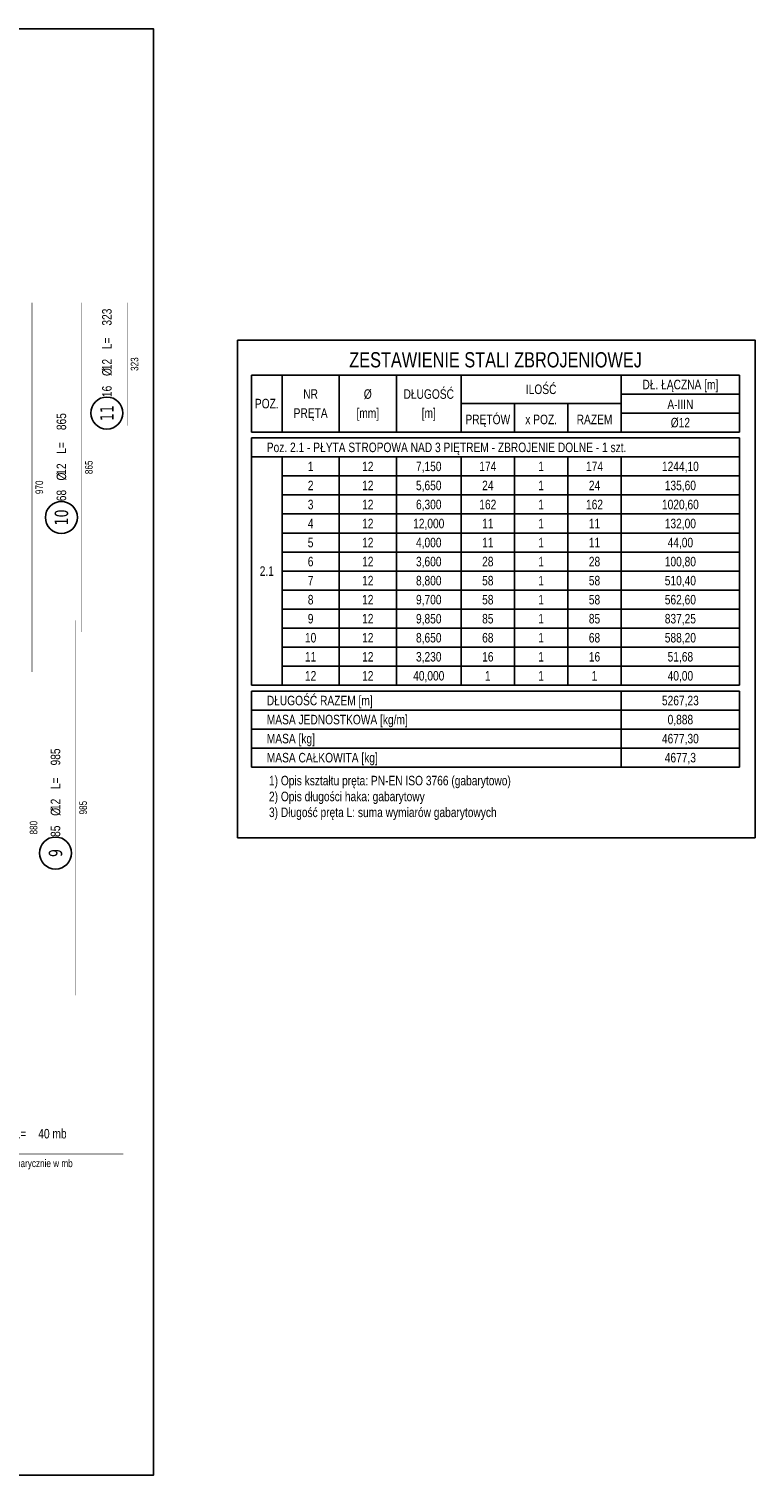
# Model space of a CAD drawing. Header units: millimetres. Extents: x 7622 to 13136, y -11868 to -7450.
# Tile 19 of 19: x 11231 to 13136, y -11248 to -7450. Entities that reach past the tile are written whole.
import ezdxf
from ezdxf.enums import TextEntityAlignment as Align

# ---------------------------------------------------------------- set-up
doc = ezdxf.new("R2010")
doc.units = ezdxf.units.MM
doc.header["$LTSCALE"] = 10
doc.layers.add('BA_obw', color=230, linetype='Continuous', plot=False)
doc.layers.add('BZ_pom', color=6, linetype='Continuous', plot=False)
for name, color, linetype in [('BZ_odn', 1, 'Continuous'), ('BZ_opi2', 4, 'Continuous'), ('BZ_opi3', 30, 'Continuous'), ('BZ_opi4', 53, 'Continuous'), ('BZ_P_wyc', 134, 'Continuous'), ('BZ_tab', 7, 'Continuous'), ('BZ_txg', 3, 'Continuous'), ('BZ_txs', 2, 'Continuous'), ('BZ_wym', 1, 'Continuous')]:
    doc.layers.add(name, color=color, linetype=linetype)
doc.styles.add('BIKTBG', font='tahoma.ttf', dxfattribs={"width": 0.85})
doc.styles.add('BIKTC', font='bikromsw.shx', dxfattribs={"width": 0.85})
doc.styles.add('BIKTG', font='bikromsw.shx', dxfattribs={"width": 0.8})
doc.styles.add('BIKTS', font='bikromsw.shx', dxfattribs={"width": 0.8})

# ---------------------------------------------------------------- blocks, each defined once
blk = doc.blocks.new('bik_BlkOpPretW', base_point=(-8229.3, 29338.9))
at = {"layer": 'BZ_opi2', "style": 'BIKTBG', "width": 0.8}
blk.add_attdef('NUMER', text='', height=35, dxfattribs=at).set_placement((-8167.3, 29338.9), align=Align.MIDDLE_CENTER)
at = {"layer": 'BZ_opi4', "style": 'BIKTS', "width": 0.8}
for tag, p in [('SZTUK', (-8124.3, 29326.4)), ('PRZEDR_FI', (-8050, 29326.4)), ('PRZEKROJ', (-8034.8, 29326.4)), ('PRZEDR_L', (-7979.5, 29326.4)), ('DLUGOSC', (-7917.6, 29326.4))]:
    blk.add_attdef(tag, p, '', height=25, dxfattribs=at)
at = {"layer": 'BZ_pom', "width": 0.8}
for tag, p, height, style, flags in [('POZYCJA', (-8124.3, 29288.9), 35, 'BIKTBG', 3), ('GATUNEK', (-8124.3, 29251.4), 25, 'BIKTS', 1), ('METODA_L', (-8124.3, 29176.4), 25, 'BIKTS', 3)]:
    blk.add_attdef(tag, p, '', height=height, dxfattribs=dict(at, style=style, flags=flags))
at = {"layer": 'BZ_wym', "width": 0.8}
for tag, p, height, style, flags in [('UWAGA', (-8124.3, 29213.9), 25, 'BIKTS', 1), ('TYP_PRETA', (-8124.3, 29138.9), 25, 'BIKTS', 3), ('PRZEDR_NR', (-8124.3, 29101.4), 35, 'BIKTBG', 1), ('PRZEDR_SZT', (-8124.3, 29063.9), 25, 'BIKTS', 1), ('EURO_KOD', (-8124.3, 29026.4), 25, 'BIKTS', 3), ('EURO_KOD_SEGMENTY', (-8070, 29026.4), 25, 'BIKTS', 3), ('HAK_1', (-8124.3, 28988.9), 25, 'BIKTS', 3), ('HAK_2', (-8124.3, 28951.4), 25, 'BIKTS', 3), ('ID', (-8124.3, 28913.9), 25, 'BIKTS', 3), ('ID_C', (-8124.3, 28876.4), 25, 'BIKTS', 3), ('b_atr_0', (-8124.3, 28838.9), 25, 'BIKTS', 3)]:
    blk.add_attdef(tag, p, '', height=height, dxfattribs=dict(at, style=style, flags=flags))

msp = doc.modelspace()

# ---------------------------------------------------------------- linework, layer by layer
at = {"layer": 'BA_obw'}
for points in [[(7622.49, -7449.62), (11557.66, -7449.62), (11557.66, -11248.01), (7622.49, -11248.01)], [(11778.49, -8266.76), (13136.33, -8266.76), (13136.33, -9573.92), (11778.49, -9573.92)]]:
    msp.add_lwpolyline(points, close=True, dxfattribs=at)
at = {"layer": 'BZ_odn', "color": 252}
for centre in [(11435.33, -8458.48), (11315.89, -8732.72), (11300.4, -9614.19)]:
    msp.add_circle(centre, 42, dxfattribs=at)
at = {"layer": 'BZ_P_wyc', "linetype": 'Continuous', "const_width": 1.2}
for points in [[(11238.72, -9138.57), (11238.72, -8168.57)], [(11368.72, -9033.57), (11368.72, -8168.57)], [(11488.72, -8491.56), (11488.72, -8168.57)], [(11353.72, -9002.57), (11353.72, -9987.57)]]:
    msp.add_lwpolyline(points, dxfattribs=at)
at = {"layer": 'BZ_P_wyc', "const_width": 1.2}
msp.add_lwpolyline([(10878.45, -10404.7), (11478.45, -10404.7)], dxfattribs=at)
at = {"layer": 'BZ_tab'}
for p, q in [((11815, -8358.66), (11895, -8358.66)), ((11815, -8358.66), (11815, -8508.66)), ((11895, -8358.66), (12045, -8358.66)), ((11895, -8358.66), (11895, -8508.66)), ((12045, -8358.66), (12195, -8358.66)), ((12045, -8358.66), (12045, -8508.66)), ((12195, -8358.66), (12365, -8358.66)), ((12195, -8358.66), (12195, -8508.66)), ((12365, -8358.66), (12785, -8358.66)), ((12365, -8358.66), (12365, -8508.66)), ((12785, -8358.66), (13095.71, -8358.66)), ((12785, -8358.66), (12785, -8508.66)), ((13095.71, -8358.66), (13095.71, -8508.66)), ((12785, -8408.66), (13095.71, -8408.66)), ((13095.71, -8408.66), (13095.71, -8458.66)), ((12365, -8433.66), (12785, -8433.66)), ((12505, -8433.66), (12505, -8508.66)), ((12645, -8433.66), (12645, -8508.66)), ((12785, -8458.66), (13095.71, -8458.66)), ((13095.71, -8458.66), (13095.71, -8508.66)), ((11815, -8508.66), (11895, -8508.66)), ((11815, -8523.66), (11895, -8523.66)), ((11815, -8523.66), (11815, -8573.66)), ((11895, -8508.66), (12045, -8508.66)), ((11895, -8523.66), (12045, -8523.66)), ((12045, -8508.66), (12195, -8508.66)), ((12045, -8523.66), (12195, -8523.66)), ((12195, -8508.66), (12365, -8508.66)), ((12195, -8523.66), (12365, -8523.66)), ((12365, -8508.66), (12505, -8508.66)), ((12365, -8523.66), (12505, -8523.66)), ((12505, -8508.66), (12645, -8508.66)), ((12505, -8523.66), (12645, -8523.66)), ((12645, -8508.66), (12785, -8508.66)), ((12645, -8523.66), (12785, -8523.66)), ((12785, -8508.66), (13095.71, -8508.66)), ((12785, -8523.66), (13095.71, -8523.66)), ((13095.71, -8573.66), (13095.71, -8523.66)), ((11815, -8573.66), (11895, -8573.66)), ((11815, -8573.66), (11815, -8623.66)), ((11895, -8573.66), (12045, -8573.66)), ((11895, -8573.66), (11895, -8623.66)), ((12045, -8573.66), (12195, -8573.66)), ((12045, -8573.66), (12045, -8623.66)), ((12195, -8573.66), (12365, -8573.66)), ((12195, -8573.66), (12195, -8623.66)), ((12365, -8573.66), (12505, -8573.66)), ((12365, -8573.66), (12365, -8623.66)), ((12505, -8573.66), (12645, -8573.66)), ((12505, -8573.66), (12505, -8623.66)), ((12645, -8573.66), (12785, -8573.66)), ((12645, -8573.66), (12645, -8623.66)), ((12785, -8573.66), (13095.71, -8573.66)), ((12785, -8573.66), (12785, -8623.66)), ((13095.71, -8573.66), (13095.71, -8623.66)), ((11815, -8623.66), (11815, -8673.66)), ((11895, -8623.66), (12045, -8623.66)), ((11895, -8623.66), (11895, -8673.66)), ((12045, -8623.66), (12195, -8623.66)), ((12045, -8623.66), (12045, -8673.66)), ((12195, -8623.66), (12365, -8623.66)), ((12195, -8623.66), (12195, -8673.66)), ((12365, -8623.66), (12505, -8623.66)), ((12365, -8623.66), (12365, -8673.66)), ((12505, -8623.66), (12645, -8623.66)), ((12505, -8623.66), (12505, -8673.66)), ((12645, -8623.66), (12785, -8623.66)), ((12645, -8623.66), (12645, -8673.66)), ((12785, -8623.66), (13095.71, -8623.66)), ((12785, -8623.66), (12785, -8673.66)), ((13095.71, -8623.66), (13095.71, -8673.66)), ((11815, -8673.66), (11815, -8723.66)), ((11895, -8673.66), (12045, -8673.66)), ((11895, -8673.66), (11895, -8723.66)), ((12045, -8673.66), (12195, -8673.66)), ((12045, -8673.66), (12045, -8723.66)), ((12195, -8673.66), (12365, -8673.66)), ((12195, -8673.66), (12195, -8723.66)), ((12365, -8673.66), (12505, -8673.66)), ((12365, -8673.66), (12365, -8723.66)), ((12505, -8673.66), (12645, -8673.66)), ((12505, -8673.66), (12505, -8723.66)), ((12645, -8673.66), (12785, -8673.66)), ((12645, -8673.66), (12645, -8723.66)), ((12785, -8673.66), (13095.71, -8673.66)), ((12785, -8673.66), (12785, -8723.66)), ((13095.71, -8673.66), (13095.71, -8723.66)), ((11815, -8723.66), (11815, -8773.66)), ((11895, -8723.66), (12045, -8723.66)), ((11895, -8723.66), (11895, -8773.66)), ((12045, -8723.66), (12195, -8723.66)), ((12045, -8723.66), (12045, -8773.66)), ((12195, -8723.66), (12365, -8723.66)), ((12195, -8723.66), (12195, -8773.66)), ((12365, -8723.66), (12505, -8723.66)), ((12365, -8723.66), (12365, -8773.66)), ((12505, -8723.66), (12645, -8723.66)), ((12505, -8723.66), (12505, -8773.66)), ((12645, -8723.66), (12785, -8723.66)), ((12645, -8723.66), (12645, -8773.66)), ((12785, -8723.66), (13095.71, -8723.66)), ((12785, -8723.66), (12785, -8773.66)), ((13095.71, -8723.66), (13095.71, -8773.66)), ((11815, -8773.66), (11815, -8823.66)), ((11895, -8773.66), (12045, -8773.66)), ((11895, -8773.66), (11895, -8823.66)), ((12045, -8773.66), (12195, -8773.66)), ((12045, -8773.66), (12045, -8823.66)), ((12195, -8773.66), (12365, -8773.66)), ((12195, -8773.66), (12195, -8823.66)), ((12365, -8773.66), (12505, -8773.66)), ((12365, -8773.66), (12365, -8823.66)), ((12505, -8773.66), (12645, -8773.66)), ((12505, -8773.66), (12505, -8823.66)), ((12645, -8773.66), (12785, -8773.66)), ((12645, -8773.66), (12645, -8823.66)), ((12785, -8773.66), (13095.71, -8773.66)), ((12785, -8773.66), (12785, -8823.66)), ((13095.71, -8773.66), (13095.71, -8823.66)), ((11815, -8823.66), (11815, -8873.66)), ((11895, -8823.66), (12045, -8823.66)), ((11895, -8823.66), (11895, -8873.66)), ((12045, -8823.66), (12195, -8823.66)), ((12045, -8823.66), (12045, -8873.66)), ((12195, -8823.66), (12365, -8823.66)), ((12195, -8823.66), (12195, -8873.66)), ((12365, -8823.66), (12505, -8823.66)), ((12365, -8823.66), (12365, -8873.66)), ((12505, -8823.66), (12645, -8823.66)), ((12505, -8823.66), (12505, -8873.66)), ((12645, -8823.66), (12785, -8823.66)), ((12645, -8823.66), (12645, -8873.66)), ((12785, -8823.66), (13095.71, -8823.66)), ((12785, -8823.66), (12785, -8873.66)), ((13095.71, -8823.66), (13095.71, -8873.66)), ((11815, -8873.66), (11815, -8923.66)), ((11895, -8873.66), (12045, -8873.66)), ((11895, -8873.66), (11895, -8923.66)), ((12045, -8873.66), (12195, -8873.66)), ((12045, -8873.66), (12045, -8923.66)), ((12195, -8873.66), (12365, -8873.66)), ((12195, -8873.66), (12195, -8923.66)), ((12365, -8873.66), (12505, -8873.66)), ((12365, -8873.66), (12365, -8923.66)), ((12505, -8873.66), (12645, -8873.66)), ((12505, -8873.66), (12505, -8923.66)), ((12645, -8873.66), (12785, -8873.66)), ((12645, -8873.66), (12645, -8923.66)), ((12785, -8873.66), (13095.71, -8873.66)), ((12785, -8873.66), (12785, -8923.66)), ((13095.71, -8873.66), (13095.71, -8923.66)), ((11815, -8923.66), (11815, -8973.66)), ((11895, -8923.66), (12045, -8923.66)), ((11895, -8923.66), (11895, -8973.66)), ((12045, -8923.66), (12195, -8923.66)), ((12045, -8923.66), (12045, -8973.66)), ((12195, -8923.66), (12365, -8923.66)), ((12195, -8923.66), (12195, -8973.66)), ((12365, -8923.66), (12505, -8923.66)), ((12365, -8923.66), (12365, -8973.66)), ((12505, -8923.66), (12645, -8923.66)), ((12505, -8923.66), (12505, -8973.66)), ((12645, -8923.66), (12785, -8923.66)), ((12645, -8923.66), (12645, -8973.66)), ((12785, -8923.66), (13095.71, -8923.66)), ((12785, -8923.66), (12785, -8973.66)), ((13095.71, -8923.66), (13095.71, -8973.66)), ((11815, -8973.66), (11815, -9023.66)), ((11895, -8973.66), (12045, -8973.66)), ((11895, -8973.66), (11895, -9023.66)), ((12045, -8973.66), (12195, -8973.66)), ((12045, -8973.66), (12045, -9023.66)), ((12195, -8973.66), (12365, -8973.66)), ((12195, -8973.66), (12195, -9023.66)), ((12365, -8973.66), (12505, -8973.66)), ((12365, -8973.66), (12365, -9023.66)), ((12505, -8973.66), (12645, -8973.66)), ((12505, -8973.66), (12505, -9023.66)), ((12645, -8973.66), (12785, -8973.66)), ((12645, -8973.66), (12645, -9023.66)), ((12785, -8973.66), (13095.71, -8973.66)), ((12785, -8973.66), (12785, -9023.66)), ((13095.71, -8973.66), (13095.71, -9023.66)), ((11815, -9023.66), (11815, -9073.66)), ((11895, -9023.66), (12045, -9023.66)), ((11895, -9023.66), (11895, -9073.66)), ((12045, -9023.66), (12195, -9023.66)), ((12045, -9023.66), (12045, -9073.66)), ((12195, -9023.66), (12365, -9023.66)), ((12195, -9023.66), (12195, -9073.66)), ((12365, -9023.66), (12505, -9023.66)), ((12365, -9023.66), (12365, -9073.66)), ((12505, -9023.66), (12645, -9023.66)), ((12505, -9023.66), (12505, -9073.66)), ((12645, -9023.66), (12785, -9023.66)), ((12645, -9023.66), (12645, -9073.66)), ((12785, -9023.66), (13095.71, -9023.66)), ((12785, -9023.66), (12785, -9073.66)), ((13095.71, -9023.66), (13095.71, -9073.66)), ((11815, -9073.66), (11815, -9123.66)), ((11895, -9073.66), (12045, -9073.66)), ((11895, -9073.66), (11895, -9123.66)), ((12045, -9073.66), (12195, -9073.66)), ((12045, -9073.66), (12045, -9123.66)), ((12195, -9073.66), (12365, -9073.66)), ((12195, -9073.66), (12195, -9123.66)), ((12365, -9073.66), (12505, -9073.66)), ((12365, -9073.66), (12365, -9123.66)), ((12505, -9073.66), (12645, -9073.66)), ((12505, -9073.66), (12505, -9123.66)), ((12645, -9073.66), (12785, -9073.66)), ((12645, -9073.66), (12645, -9123.66)), ((12785, -9073.66), (13095.71, -9073.66)), ((12785, -9073.66), (12785, -9123.66)), ((13095.71, -9073.66), (13095.71, -9123.66)), ((11815, -9123.66), (11815, -9173.66)), ((11895, -9123.66), (12045, -9123.66)), ((11895, -9123.66), (11895, -9173.66)), ((12045, -9123.66), (12195, -9123.66)), ((12045, -9123.66), (12045, -9173.66)), ((12195, -9123.66), (12365, -9123.66)), ((12195, -9123.66), (12195, -9173.66)), ((12365, -9123.66), (12505, -9123.66)), ((12365, -9123.66), (12365, -9173.66)), ((12505, -9123.66), (12645, -9123.66)), ((12505, -9123.66), (12505, -9173.66)), ((12645, -9123.66), (12785, -9123.66)), ((12645, -9123.66), (12645, -9173.66)), ((12785, -9123.66), (13095.71, -9123.66)), ((12785, -9123.66), (12785, -9173.66)), ((13095.71, -9123.66), (13095.71, -9173.66)), ((11815, -9173.66), (11895, -9173.66)), ((11815, -9188.66), (11895, -9188.66)), ((11815, -9188.66), (11815, -9238.66)), ((11895, -9173.66), (12045, -9173.66)), ((11895, -9188.66), (12045, -9188.66)), ((12045, -9173.66), (12195, -9173.66)), ((12045, -9188.66), (12195, -9188.66)), ((12195, -9173.66), (12365, -9173.66)), ((12195, -9188.66), (12365, -9188.66)), ((12365, -9173.66), (12505, -9173.66)), ((12365, -9188.66), (12505, -9188.66)), ((12505, -9173.66), (12645, -9173.66)), ((12505, -9188.66), (12645, -9188.66)), ((12645, -9173.66), (12785, -9173.66)), ((12645, -9188.66), (12785, -9188.66)), ((12785, -9173.66), (13095.71, -9173.66)), ((12785, -9188.66), (12785, -9238.66)), ((12785, -9188.66), (13095.71, -9188.66)), ((12785, -9188.66), (12785, -9238.66)), ((13095.71, -9188.66), (13095.71, -9238.66)), ((11815, -9238.66), (11895, -9238.66)), ((11815, -9238.66), (11815, -9288.66)), ((11895, -9238.66), (12045, -9238.66)), ((12045, -9238.66), (12195, -9238.66)), ((12195, -9238.66), (12365, -9238.66)), ((12365, -9238.66), (12505, -9238.66)), ((12505, -9238.66), (12645, -9238.66)), ((12645, -9238.66), (12785, -9238.66)), ((12785, -9238.66), (12785, -9288.66)), ((12785, -9238.66), (13095.71, -9238.66)), ((12785, -9238.66), (12785, -9288.66)), ((13095.71, -9238.66), (13095.71, -9288.66)), ((11815, -9288.66), (11895, -9288.66)), ((11815, -9288.66), (11815, -9338.66)), ((11895, -9288.66), (12045, -9288.66)), ((12045, -9288.66), (12195, -9288.66)), ((12195, -9288.66), (12365, -9288.66)), ((12365, -9288.66), (12505, -9288.66)), ((12505, -9288.66), (12645, -9288.66)), ((12645, -9288.66), (12785, -9288.66)), ((12785, -9288.66), (12785, -9338.66)), ((12785, -9288.66), (13095.71, -9288.66)), ((12785, -9288.66), (12785, -9338.66)), ((13095.71, -9288.66), (13095.71, -9338.66)), ((11815, -9338.66), (11895, -9338.66)), ((11815, -9338.66), (11815, -9388.66)), ((11895, -9338.66), (12045, -9338.66)), ((12045, -9338.66), (12195, -9338.66)), ((12195, -9338.66), (12365, -9338.66)), ((12365, -9338.66), (12505, -9338.66)), ((12505, -9338.66), (12645, -9338.66)), ((12645, -9338.66), (12785, -9338.66)), ((12785, -9338.66), (12785, -9388.66)), ((12785, -9338.66), (13095.71, -9338.66)), ((13095.71, -9338.66), (13095.71, -9388.66)), ((11815, -9388.66), (11895, -9388.66)), ((11895, -9388.66), (12045, -9388.66)), ((12045, -9388.66), (12195, -9388.66)), ((12195, -9388.66), (12365, -9388.66)), ((12365, -9388.66), (12505, -9388.66)), ((12505, -9388.66), (12645, -9388.66)), ((12645, -9388.66), (12785, -9388.66)), ((12785, -9388.66), (13095.71, -9388.66))]:
    msp.add_line(p, q, dxfattribs=at)

# ---------------------------------------------------------------- block references
ref = msp.add_blockref('bik_BlkOpPretW', (11435.33, -8520.48), dxfattribs=dict(rotation=90))
ref.add_attrib('NUMER', '11', dxfattribs={"layer": 'BZ_opi2', "height": 35, "rotation": 90, "style": 'BIKTBG', "width": 0.8}).set_placement((11435.33, -8458.48), align=Align.MIDDLE_CENTER)
ref.add_attrib('SZTUK', '16', (11447.83, -8416.56), dxfattribs={"layer": 'BZ_opi4', "height": 25, "rotation": 90, "style": 'BIKTS', "width": 0.8})
ref.add_attrib('PRZEKROJ', '12', (11447.83, -8346.08), dxfattribs={"layer": 'BZ_opi4', "height": 25, "rotation": 90, "style": 'BIKTS', "width": 0.8})
ref.add_attrib('DLUGOSC', '323', (11447.83, -8228.94), dxfattribs={"layer": 'BZ_opi4', "height": 25, "rotation": 90, "style": 'BIKTS', "width": 0.8})
ref.add_attrib('PRZEDR_FI', '%%c', (11447.83, -8361.32), dxfattribs={"layer": 'BZ_opi4', "height": 25, "rotation": 90, "style": 'BIKTS', "width": 0.8})
ref.add_attrib('PRZEDR_L', 'L=', (11447.83, -8290.84), dxfattribs={"layer": 'BZ_opi4', "height": 25, "rotation": 90, "style": 'BIKTS', "width": 0.8})
ref = msp.add_blockref('bik_BlkOpPretW', (11315.89, -8794.72), dxfattribs=dict(rotation=90))
ref.add_attrib('NUMER', '10', dxfattribs={"layer": 'BZ_opi2', "height": 35, "rotation": 90, "style": 'BIKTBG', "width": 0.8}).set_placement((11315.89, -8732.72), align=Align.MIDDLE_CENTER)
ref.add_attrib('SZTUK', '68', (11328.39, -8690.09), dxfattribs={"layer": 'BZ_opi4', "height": 25, "rotation": 90, "style": 'BIKTS', "width": 0.8})
ref.add_attrib('PRZEKROJ', '12', (11328.39, -8620.56), dxfattribs={"layer": 'BZ_opi4', "height": 25, "rotation": 90, "style": 'BIKTS', "width": 0.8})
ref.add_attrib('DLUGOSC', '865', (11328.39, -8503.42), dxfattribs={"layer": 'BZ_opi4', "height": 25, "rotation": 90, "style": 'BIKTS', "width": 0.8})
ref.add_attrib('PRZEDR_FI', '%%c', (11328.39, -8635.8), dxfattribs={"layer": 'BZ_opi4', "height": 25, "rotation": 90, "style": 'BIKTS', "width": 0.8})
ref.add_attrib('PRZEDR_L', 'L=', (11328.39, -8565.32), dxfattribs={"layer": 'BZ_opi4', "height": 25, "rotation": 90, "style": 'BIKTS', "width": 0.8})
ref = msp.add_blockref('bik_BlkOpPretW', (11300.4, -9676.19), dxfattribs=dict(rotation=90))
ref.add_attrib('NUMER', '9', dxfattribs={"layer": 'BZ_opi2', "height": 35, "rotation": 90, "style": 'BIKTBG', "width": 0.8}).set_placement((11300.4, -9614.19), align=Align.MIDDLE_CENTER)
ref.add_attrib('SZTUK', '85', (11312.9, -9571.76), dxfattribs={"layer": 'BZ_opi4', "height": 25, "rotation": 90, "style": 'BIKTS', "width": 0.8})
ref.add_attrib('PRZEKROJ', '12', (11312.9, -9501.29), dxfattribs={"layer": 'BZ_opi4', "height": 25, "rotation": 90, "style": 'BIKTS', "width": 0.8})
ref.add_attrib('DLUGOSC', '985', (11312.9, -9384.14), dxfattribs={"layer": 'BZ_opi4', "height": 25, "rotation": 90, "style": 'BIKTS', "width": 0.8})
ref.add_attrib('PRZEDR_FI', '%%c', (11312.9, -9516.52), dxfattribs={"layer": 'BZ_opi4', "height": 25, "rotation": 90, "style": 'BIKTS', "width": 0.8})
ref.add_attrib('PRZEDR_L', 'L=', (11312.9, -9446.05), dxfattribs={"layer": 'BZ_opi4', "height": 25, "rotation": 90, "style": 'BIKTS', "width": 0.8})
ref = msp.add_blockref('bik_BlkOpPretW', (10989.49, -10351.33), dxfattribs=dict(xscale=0.4, yscale=0.4, zscale=0.4))
ref.add_attrib('NUMER', '12', dxfattribs={"layer": 'BZ_opi2', "height": 35, "style": 'BIKTBG', "width": 0.8}).set_placement((11051.49, -10351.33), align=Align.MIDDLE_CENTER)
ref.add_attrib('PRZEKROJ', '12', (11138.11, -10363.83), dxfattribs={"layer": 'BZ_opi4', "height": 25, "style": 'BIKTS', "width": 0.8})
ref.add_attrib('DLUGOSC', '40 mb', (11255.25, -10363.83), dxfattribs={"layer": 'BZ_opi4', "height": 25, "style": 'BIKTS', "width": 0.8})
ref.add_attrib('PRZEDR_FI', '%%c', (11122.87, -10363.83), dxfattribs={"layer": 'BZ_opi4', "height": 25, "style": 'BIKTS', "width": 0.8})
ref.add_attrib('PRZEDR_L', 'L=', (11193.34, -10363.83), dxfattribs={"layer": 'BZ_opi4', "height": 25, "style": 'BIKTS', "width": 0.8})

# ---------------------------------------------------------------- texts
at = {"layer": 'BZ_opi3', "style": 'BIKTC', "width": 0.8}
for s, p in [('323', (11507.92, -8330.07)), ('865', (11387.92, -8601.07)), ('970', (11257.92, -8653.57)), ('985', (11372.92, -9495.07)), ('880', (11242.92, -9547.57))]:
    msp.add_text(s, height=20, rotation=90, dxfattribs=at).set_placement(p, align=Align.MIDDLE_CENTER)
at = {"layer": 'BZ_opi3', "color": 2, "style": 'BIKTC', "width": 0.8}
msp.add_text('długość podano sumarycznie w mb', height=20, dxfattribs=at).set_placement((11178.45, -10429.1), align=Align.MIDDLE_CENTER)
at = {"layer": 'BZ_txg', "width": 0.8}
for s, height, style, p in [('ZESTAWIENIE STALI ZBROJENIOWEJ', 40, 'BIKTG', (12455.35, -8318.66)), ('4677,3', 25, 'BIKTS', (12940.35, -9363.66))]:
    msp.add_text(s, height=height, dxfattribs=dict(at, style=style)).set_placement(p, align=Align.MIDDLE_CENTER)
at = {"layer": 'BZ_txg', "style": 'BIKTS', "width": 0.8}
msp.add_text('MASA CAŁKOWITA [kg]', height=25, dxfattribs=at).set_placement((11855, -9363.66), align=Align.MIDDLE_LEFT)
at = {"layer": 'BZ_txs', "style": 'BIKTS', "width": 0.8}
for s, p in [('DŁUGOŚĆ', (12280, -8408.66)), ('ILOŚĆ', (12575, -8396.16)), ('DŁ. ŁĄCZNA [m]', (12940.35, -8383.66)), ('POZ.', (11855, -8433.66)), ('NR', (11970, -8408.66)), ('%%c', (12120, -8408.66)), ('A-IIIN', (12940.35, -8435.58)), ('PRĘTA', (11970, -8458.66)), ('[mm]', (12120, -8458.66)), ('[m]', (12280, -8458.66)), ('PRĘTÓW', (12435, -8475.33)), ('x POZ.', (12575, -8475.33)), ('RAZEM', (12715, -8475.33)), ('%%c12', (12940.35, -8483.66)), ('1', (11970, -8598.66)), ('12', (12120, -8598.66)), ('7,150', (12280, -8598.66)), ('174', (12435, -8598.66)), ('1', (12575, -8598.66)), ('174', (12715, -8598.66)), ('1244,10', (12940.35, -8598.66)), ('2', (11970, -8648.66)), ('12', (12120, -8648.66)), ('5,650', (12280, -8648.66)), ('24', (12435, -8648.66)), ('1', (12575, -8648.66)), ('24', (12715, -8648.66)), ('135,60', (12940.35, -8648.66)), ('3', (11970, -8698.66)), ('12', (12120, -8698.66)), ('6,300', (12280, -8698.66)), ('162', (12435, -8698.66)), ('1', (12575, -8698.66)), ('162', (12715, -8698.66)), ('1020,60', (12940.35, -8698.66)), ('4', (11970, -8748.66)), ('12', (12120, -8748.66)), ('12,000', (12280, -8748.66)), ('11', (12435, -8748.66)), ('1', (12575, -8748.66)), ('11', (12715, -8748.66)), ('132,00', (12940.35, -8748.66)), ('5', (11970, -8798.66)), ('12', (12120, -8798.66)), ('4,000', (12280, -8798.66)), ('11', (12435, -8798.66)), ('1', (12575, -8798.66)), ('11', (12715, -8798.66)), ('44,00', (12940.35, -8798.66)), ('6', (11970, -8848.66)), ('12', (12120, -8848.66)), ('3,600', (12280, -8848.66)), ('28', (12435, -8848.66)), ('1', (12575, -8848.66)), ('28', (12715, -8848.66)), ('100,80', (12940.35, -8848.66)), ('2.1', (11855, -8873.66)), ('7', (11970, -8898.66)), ('12', (12120, -8898.66)), ('8,800', (12280, -8898.66)), ('58', (12435, -8898.66)), ('1', (12575, -8898.66)), ('58', (12715, -8898.66)), ('510,40', (12940.35, -8898.66)), ('8', (11970, -8948.66)), ('12', (12120, -8948.66)), ('9,700', (12280, -8948.66)), ('58', (12435, -8948.66)), ('1', (12575, -8948.66)), ('58', (12715, -8948.66)), ('562,60', (12940.35, -8948.66)), ('9', (11970, -8998.66)), ('12', (12120, -8998.66)), ('9,850', (12280, -8998.66)), ('85', (12435, -8998.66)), ('1', (12575, -8998.66)), ('85', (12715, -8998.66)), ('837,25', (12940.35, -8998.66)), ('10', (11970, -9048.66)), ('12', (12120, -9048.66)), ('8,650', (12280, -9048.66)), ('68', (12435, -9048.66)), ('1', (12575, -9048.66)), ('68', (12715, -9048.66)), ('588,20', (12940.35, -9048.66)), ('11', (11970, -9098.66)), ('12', (12120, -9098.66)), ('3,230', (12280, -9098.66)), ('16', (12435, -9098.66)), ('1', (12575, -9098.66)), ('16', (12715, -9098.66)), ('51,68', (12940.35, -9098.66)), ('12', (11970, -9148.66)), ('12', (12120, -9148.66)), ('40,000', (12280, -9148.66)), ('1', (12435, -9148.66)), ('1', (12575, -9148.66)), ('1', (12715, -9148.66)), ('40,00', (12940.35, -9148.66)), ('5267,23', (12940.35, -9213.66)), ('0,888', (12940.35, -9263.66)), ('4677,30', (12940.35, -9313.66))]:
    msp.add_text(s, height=25, dxfattribs=at).set_placement(p, align=Align.MIDDLE_CENTER)
for s, p in [('Poz. 2.1 - PŁYTA STROPOWA NAD 3 PIĘTREM - ZBROJENIE DOLNE - 1 szt.', (11855, -8548.66)), ('DŁUGOŚĆ RAZEM [m]', (11855, -9213.66)), ('MASA JEDNOSTKOWA [kg/m]', (11855, -9263.66)), ('MASA [kg]', (11855, -9313.66))]:
    msp.add_text(s, height=25, dxfattribs=at).set_placement(p, align=Align.MIDDLE_LEFT)
at = {"layer": 'BZ_txs', "insert": (11860.71, -9411.4), "char_height": 25, "width": 875.6429, "attachment_point": 1, "style": 'BIKTS'}
msp.add_mtext('1) Opis kształtu pręta: PN-EN ISO 3766 (gabarytowo)\\P2) Opis długości haka: gabarytowy\\P3) Długość pręta L: suma wymiarów gabarytowych', dxfattribs=at)

doc.saveas('drawing.dxf')
